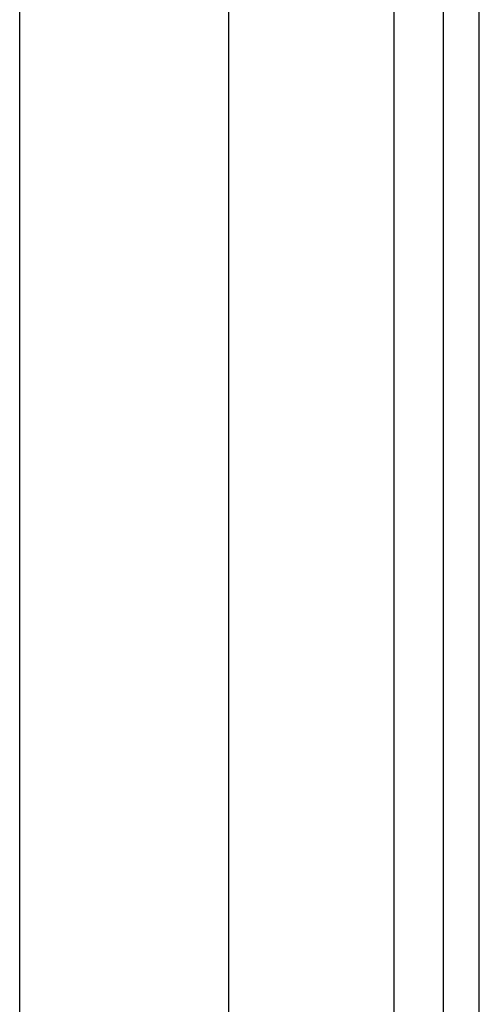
# Model space of a CAD drawing. Header units: inches. Extents: x 10 to 196, y 10 to 109.
# Tile 109 of 239: x 33.398 to 34.264, y 47.099 to 48.953. Entities that reach past the tile are written whole.
import ezdxf

# ---------------------------------------------------------------- set-up
doc = ezdxf.new("R2010")
doc.units = ezdxf.units.IN
doc.header["$MEASUREMENT"] = 0
doc.layers.add('Visible Edges(ANSI)', color=7, linetype='Continuous', lineweight=25)
doc.layers.add('Visible Tangent Edges(ANSI)', color=7, linetype='Continuous', lineweight=25)

msp = doc.modelspace()

# ---------------------------------------------------------------- linework, layer by layer
at = {"layer": 'Visible Edges(ANSI)'}
for p, q in [((33.3976, 39.23), (33.3976, 55.4591)), ((33.7913, 54.645), (33.7913, 40.044)), ((34.1957, 54.302), (34.1957, 40.387)), ((34.2637, 40.387), (34.2637, 54.302))]:
    msp.add_line(p, q, dxfattribs=at)
at = {"layer": 'Visible Tangent Edges(ANSI)'}
msp.add_line((34.1027, 54.3734), (34.1027, 40.3157), dxfattribs=at)

doc.saveas('drawing.dxf')
